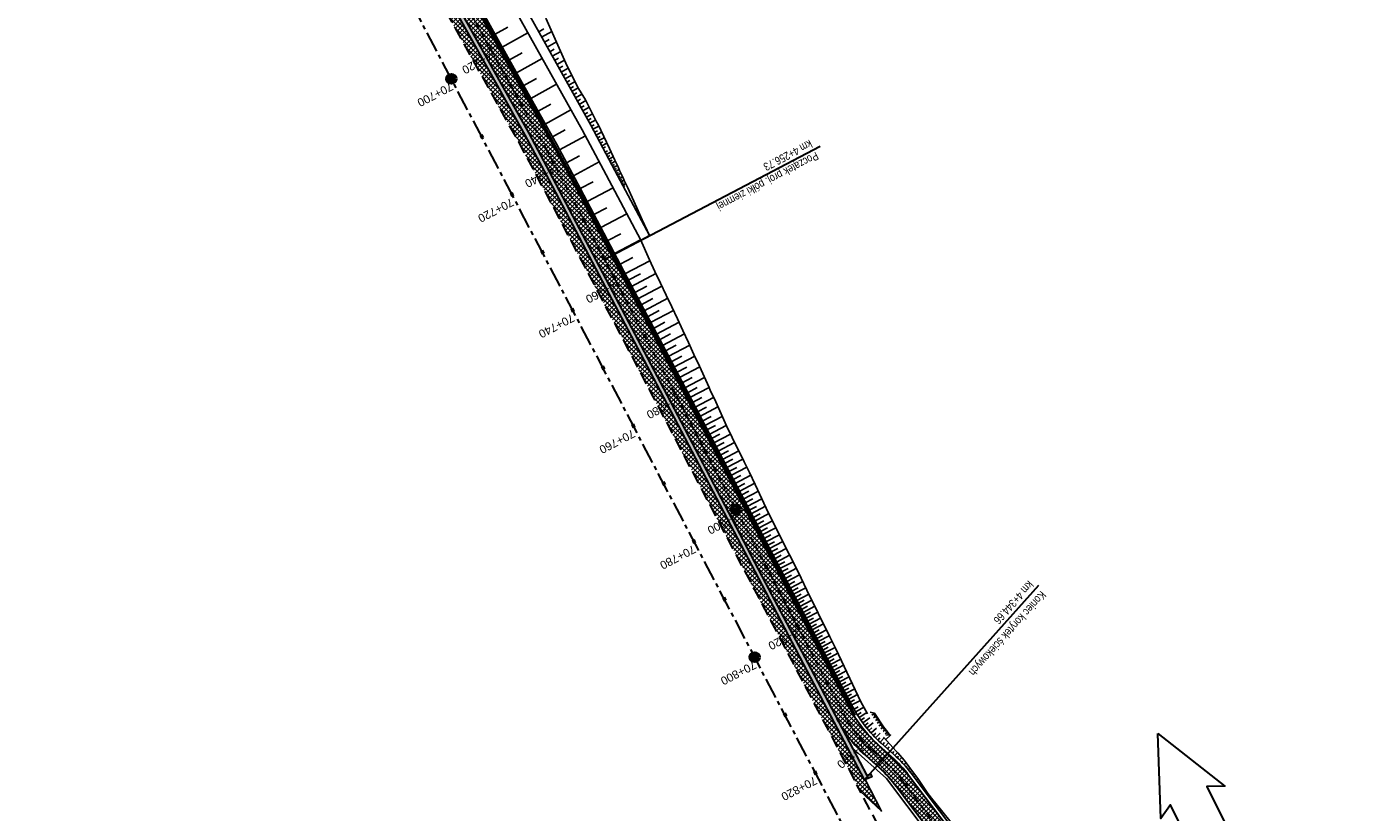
# Model space of a CAD drawing. Header units: metres. Extents: x 7529682 to 7533704, y 5721210 to 5727842.
# Tile 4 of 64: x 7531608 to 7531812, y 5723952 to 5724072. Entities that reach past the tile are written whole.
import ezdxf

# ---------------------------------------------------------------- set-up
doc = ezdxf.new("R2010")
doc.units = ezdxf.units.M
doc.linetypes.add('CENTER', pattern=[50.8, 31.75, -6.35, 6.35, -6.35])
doc.linetypes.add('HIDDEN', pattern=[9.525, 6.35, -3.175])
for name, color, linetype in [('C-DROGI-SYTUACJA-ETYKIETY', 7, 'Continuous'), ('D-hatch-pobocza', 131, 'Continuous'), ('D-pobocza', 7, 'Continuous'), ('D-skarpa', 7, 'Continuous'), ('D-skarpa-kreskowanie', 7, 'Continuous')]:
    doc.layers.add(name, color=color, linetype=linetype)
doc.layers.add('D-bariery', color=7, linetype='FENCELINE2', lineweight=30, true_color=0xff0f0f)
doc.layers.add('D-hatch-ciag-pieszo-rowerowy', color=7, linetype='Continuous', lineweight=13, true_color=0xff9f80)
for name, color, linetype, lineweight in [('D-krawędzie', 7, 'Continuous', 30), ('D-obrzeża', 7, 'Continuous', 30), ('D-opisy', 7, 'Continuous', 30), ('D-oś', 10, 'CENTER', 30), ('D-ścieki', 7, 'Continuous', 30)]:
    doc.layers.add(name, color=color, linetype=linetype, lineweight=lineweight)
doc.layers.add('poprzeczki', color=7, linetype='Continuous', true_color=0x0000c7)
doc.styles.add('2mm08', font='arial.ttf', dxfattribs={"width": 0.8})
doc.styles.get("Standard").update_dxf_attribs({"font": 'arial.ttf'})
doc.linetypes.add('FENCELINE2', pattern='A,6.35,-2.54,[132,ltypeshp.shx,S=2.54,R=0,X=-2.54,Y=0],-2.54,25.4', length=36.83)
pattern_1 = [(45, (0, 0), (-0.33675960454, 0.33675960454), []), (135, (0, 0), (-0.33675960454, -0.33675960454), [])]

# ---------------------------------------------------------------- blocks, each defined once
blk = doc.blocks.new('kilometraz')
at = {"linetype": 'ByBlock', "lineweight": -2}
blk.add_hatch(color=0, dxfattribs=at).paths.add_polyline_path([(0, -0.28125, 0.41421356), (0.28125, 0, 0.41421356), (0, 0.28125)])
at = {"color": 0, "linetype": 'ByBlock', "lineweight": -2}
blk.add_line((0, 0.28125), (0, -0.28125), dxfattribs=at)
blk.add_circle((0, 0), 0.28125, dxfattribs=at)
blk = doc.blocks.new('AeccTickLine')
at = {"color": 0, "linetype": 'ByBlock', "lineweight": -2}
blk.add_line((0, 1), (0, -1), dxfattribs=at)

msp = doc.modelspace()

# ---------------------------------------------------------------- hatches: boundary and pattern name
at = {"layer": 'D-hatch-ciag-pieszo-rowerowy'}
h = msp.add_hatch(dxfattribs=at)
h.set_pattern_fill('ANSI37', color=256, scale=0.15, style=0)
h.set_pattern_definition(pattern_1)
h.paths.add_polyline_path([(7531670.46, 5724086.72), (7531652.86, 5724119.41), (7531649.99, 5724119.54), (7531666.66, 5724088.58), (7531679.39, 5724065.76), (7531684.87, 5724055.95), (7531688.52, 5724049.12), (7531697.22, 5724032.63), (7531705.52, 5724016.85), (7531710.98, 5724006.44), (7531717.73, 5723993.61), (7531720.61, 5723993.5), (7531714.8, 5724004.55), (7531709.34, 5724014.95), (7531701.04, 5724030.73), (7531692.33, 5724047.23), (7531688.67, 5724054.08), (7531683.18, 5724063.92)])
h = msp.add_hatch(dxfattribs=at)
h.set_pattern_fill('ANSI37', color=256, scale=0.15, style=0)
h.set_pattern_definition(pattern_1)
h.paths.add_polyline_path([(7531754.35, 5723930.75), (7531754.82, 5723928.45), (7531757.84, 5723926.14), (7531757.38, 5723928.43)])
h.paths.add_polyline_path([(7531731.71, 5723966.99), (7531733.97, 5723968.07), (7531731.89, 5723972.03), (7531724.98, 5723985.18), (7531720.61, 5723993.5), (7531717.73, 5723993.61), (7531728.07, 5723973.93)])
h = msp.add_hatch(dxfattribs=at)
h.set_pattern_fill('ANSI37', color=256, scale=0.15, style=0)
h.set_pattern_definition(pattern_1)
h.paths.add_polyline_path([(7531742.14, 5723956.76, 0.048597), (7531739.52, 5723959.62), (7531737.42, 5723961.49, -0.08906), (7531733.08, 5723967.07), (7531732.84, 5723967.52), (7531731.71, 5723966.99), (7531732.08, 5723966.29, 0.089262), (7531736.44, 5723960.7), (7531738.59, 5723958.77, -0.048597), (7531741.21, 5723955.91), (7531749.48, 5723944.94, -0.1118), (7531753.11, 5723936.89), (7531754.35, 5723930.75), (7531755.86, 5723929.59), (7531754.27, 5723937.41, 0.1118), (7531750.65, 5723945.47)])
h.paths.add_polyline_path([(7531743.06, 5723957.61, 0.048597), (7531740.44, 5723960.47), (7531738.44, 5723962.26, -0.089262), (7531734.08, 5723967.85), (7531733.97, 5723968.07), (7531732.84, 5723967.52), (7531733.08, 5723967.07, 0.08906), (7531737.42, 5723961.49), (7531739.52, 5723959.62, -0.048597), (7531742.14, 5723956.76), (7531750.65, 5723945.47, -0.1118), (7531754.27, 5723937.41), (7531755.86, 5723929.59), (7531757.38, 5723928.43), (7531755.44, 5723937.94, 0.1118), (7531751.82, 5723946)])
at = {"layer": 'D-hatch-pobocza'}
h = msp.add_hatch(dxfattribs=at)
h.set_pattern_fill('ANSI37', color=256, scale=0.15, style=0)
h.set_pattern_definition(pattern_1)
h.paths.add_polyline_path([(7531641.56, 5724137.25), (7531638.97, 5724135.9), (7531641.01, 5724132.02), (7531664.91, 5724087.62), (7531677.64, 5724064.79), (7531683.11, 5724054.99), (7531686.75, 5724048.18), (7531695.45, 5724031.7), (7531703.75, 5724015.92), (7531709.21, 5724005.51), (7531719.39, 5723986.15), (7531726.3, 5723973), (7531732.74, 5723960.74), (7531735.13, 5723956.19), (7531735.64, 5723955.22), (7531738.92, 5723952.15), (7531736.41, 5723957), (7531736.31, 5723956.96), (7531727.53, 5723973.65), (7531720.63, 5723986.8), (7531710.45, 5724006.17), (7531704.99, 5724016.57), (7531696.69, 5724032.35), (7531687.99, 5724048.84), (7531684.34, 5724055.66), (7531678.87, 5724065.47), (7531666.13, 5724088.29), (7531645.57, 5724126.5, -0.044899), (7531643.41, 5724131.54)])
at = {"layer": 'D-ścieki', "linetype": 'ByBlock', "true_color": 0x00cccc}
h = msp.add_hatch(color=132, dxfattribs=at)
edge = h.paths.add_edge_path()
edge.add_line((7531642.01, 5724137.81), (7531641.44, 5724137.63))
edge.add_line((7531641.44, 5724137.63), (7531643.41, 5724131.54))
edge.add_arc((7531672.52, 5724141), 30.6, 198.0068, 208.2899)
edge.add_line((7531645.57, 5724126.5), (7531666.13, 5724088.29))
edge.add_line((7531666.13, 5724088.29), (7531678.87, 5724065.47))
edge.add_line((7531678.87, 5724065.47), (7531684.34, 5724055.66))
edge.add_line((7531684.34, 5724055.66), (7531687.99, 5724048.84))
edge.add_line((7531687.99, 5724048.84), (7531696.69, 5724032.35))
edge.add_line((7531696.69, 5724032.35), (7531704.99, 5724016.57))
edge.add_line((7531704.99, 5724016.57), (7531710.45, 5724006.17))
edge.add_line((7531710.45, 5724006.17), (7531727.53, 5723973.65))
edge.add_line((7531727.53, 5723973.65), (7531736.31, 5723956.96))
edge.add_line((7531736.31, 5723956.96), (7531737.42, 5723957.41))
edge.add_line((7531737.42, 5723957.41), (7531737.21, 5723957.86))
edge.add_line((7531737.21, 5723957.86), (7531736.63, 5723957.63))
edge.add_line((7531736.63, 5723957.63), (7531728.07, 5723973.93))
edge.add_line((7531728.07, 5723973.93), (7531710.98, 5724006.44))
edge.add_line((7531710.98, 5724006.44), (7531705.52, 5724016.85))
edge.add_line((7531705.52, 5724016.85), (7531697.22, 5724032.63))
edge.add_line((7531697.22, 5724032.63), (7531688.52, 5724049.12))
edge.add_line((7531688.52, 5724049.12), (7531684.87, 5724055.95))
edge.add_line((7531684.87, 5724055.95), (7531679.39, 5724065.76))
edge.add_line((7531679.39, 5724065.76), (7531666.66, 5724088.58))
edge.add_line((7531666.66, 5724088.58), (7531646.1, 5724126.78))
edge.add_arc((7531672.52, 5724141), 30, 198.0068, 208.2899, ccw=False)
edge.add_line((7531643.99, 5724131.72), (7531642.01, 5724137.79))
edge.add_arc((7531613.48, 5724128.52), 30, 18.0068, 18.0431)

# ---------------------------------------------------------------- linework, layer by layer
at = {"layer": 'D-bariery', "ltscale": 0.05, "flags": 128}
msp.add_lwpolyline([(7531734.88, 5723966.87), (7531732.11, 5723972.15), (7531725.2, 5723985.29), (7531715.03, 5724004.66), (7531709.56, 5724015.07), (7531701.26, 5724030.85), (7531692.55, 5724047.35), (7531688.89, 5724054.2), (7531683.4, 5724064.04), (7531670.68, 5724086.84), (7531650.13, 5724125.02, -0.044899), (7531648.21, 5724129.51), (7531645, 5724139.38)], format="xyb", dxfattribs=at)
at = {"layer": 'D-krawędzie', "linetype": 'HIDDEN', "ltscale": 0.3, "flags": 128}
for points in [[(7530572.01, 5726166.06), (7530599.74, 5726113.52), (7530641.56, 5726032.01), (7530660.96, 5725995.07), (7530689.13, 5725941.54), (7530707.34, 5725907.03), (7530725.26, 5725873.09), (7530743.97, 5725837.65), (7530770.53, 5725787.12), (7530787.86, 5725754.27), (7530809.9, 5725712.54), (7530824.74, 5725684.39), (7530840.86, 5725653.69), (7530860.68, 5725616.15), (7530865.28, 5725607.39), (7530878.05, 5725583.08), (7530918.17, 5725507.18), (7530950.16, 5725446.31), (7530993.42, 5725364.26), (7531022.77, 5725308.72), (7531053.81, 5725249.87), (7531081.17, 5725197.87), (7531103.9, 5725154.54), (7531128.12, 5725108.45), (7531149.3, 5725068.25), (7531167.38, 5725033.77), (7531197.16, 5724976.99), (7531228.15, 5724918.03), (7531253.15, 5724870.49), (7531286.8, 5724806.65), (7531306.74, 5724768.66), (7531335.09, 5724714.65), (7531357.32, 5724672.44), (7531373.64, 5724641.45), (7531392.16, 5724606), (7531418.48, 5724555.85), (7531439.73, 5724515.58), (7531476.36, 5724446.19), (7531491.8, 5724416.76), (7531531.9, 5724339.93), (7531557.23, 5724291.66), (7531569.85, 5724267.58), (7531591.38, 5724226.55), (7531610, 5724191.1), (7531616.88, 5724178), (7531629.98, 5724153.03), (7531641.01, 5724132.02), (7531664.91, 5724087.62), (7531677.64, 5724064.79), (7531683.11, 5724054.99), (7531686.75, 5724048.18), (7531695.45, 5724031.7), (7531703.75, 5724015.92), (7531709.21, 5724005.51), (7531719.39, 5723986.15), (7531726.3, 5723973), (7531732.74, 5723960.74), (7531735.13, 5723956.19)], [(7531758.38, 5723911.96), (7531735.13, 5723956.19)]]:
    msp.add_lwpolyline(points, dxfattribs=at)
at = {"layer": 'D-obrzeża'}
for points in [[(7531780.89, 5723900.51), (7531779.43, 5723903.07, 0.118613), (7531777.82, 5723904.77), (7531765.06, 5723913.08, -0.200916), (7531758.55, 5723922.66), (7531755.44, 5723937.94, 0.1118), (7531751.82, 5723946), (7531743.06, 5723957.61, 0.048597), (7531740.44, 5723960.47), (7531738.44, 5723962.26, -0.089262), (7531734.08, 5723967.85), (7531731.89, 5723972.03), (7531724.98, 5723985.18), (7531714.8, 5724004.55), (7531709.34, 5724014.95), (7531701.04, 5724030.73), (7531692.33, 5724047.23), (7531688.67, 5724054.08), (7531683.18, 5724063.92), (7531670.46, 5724086.72), (7531649.91, 5724124.9, -0.044899), (7531647.97, 5724129.44), (7531644.77, 5724139.26)], [(7531732.08, 5723966.29, 0.089262), (7531736.44, 5723960.7), (7531738.59, 5723958.77, -0.048597), (7531741.21, 5723955.91), (7531749.48, 5723944.94, -0.1118), (7531753.11, 5723936.89), (7531756.31, 5723921.14, 0.200916), (7531762.82, 5723911.55), (7531767.4, 5723908.57, -0.118613), (7531773.83, 5723901.77), (7531776.05, 5723897.9)]]:
    msp.add_lwpolyline(points, format="xyb", dxfattribs=at)
at = {"layer": 'D-opisy'}
msp.add_line((7531696.43, 5724036.65), (7531729.51, 5724054), dxfattribs=at)
at = {"layer": 'D-opisy', "linetype": 'Continuous'}
msp.add_line((7531736.31, 5723956.96), (7531763, 5723986.75), dxfattribs=at)
at = {"layer": 'D-opisy', "color": 3}
msp.add_lwpolyline([(7531781.23, 5723964.05), (7531791.46, 5723955.97), (7531788.73, 5723955.94), (7531799.54, 5723934.18), (7531795.92, 5723934.31), (7531793.88, 5723931.4), (7531783.16, 5723953.12), (7531781.68, 5723951.02), (7531781.23, 5723964.05)], dxfattribs=at)
at = {"layer": 'D-oś', "ltscale": 0.1}
msp.add_lwpolyline([(7531812.38, 5723798.62), (7531655.4, 5724097.9), (7531637.92, 5724130.38), (7531626.89, 5724151.4), (7531613.78, 5724176.37), (7531606.91, 5724189.47), (7531588.28, 5724224.92), (7531566.75, 5724265.95), (7531554.13, 5724290.03), (7531528.89, 5724338.21), (7531488.68, 5724414.9), (7531465.3, 5724459.45)], dxfattribs=at)
at = {"layer": 'D-oś', "ltscale": 0.03}
msp.add_lwpolyline([(7531614.26, 5724194.44, -0.042592), (7531617, 5724190.14), (7531641.09, 5724144.24, -0.042262), (7531643.05, 5724139.58), (7531645.97, 5724130.59, 0.044899), (7531648.09, 5724125.65), (7531669.36, 5724086.12), (7531687.57, 5724053.49), (7531733.08, 5723967.07, 0.08906), (7531737.42, 5723961.49), (7531739.52, 5723959.62, -0.048597), (7531742.14, 5723956.76), (7531750.65, 5723945.47, -0.1118), (7531754.27, 5723937.41), (7531757.43, 5723921.9, 0.200916), (7531763.94, 5723912.31), (7531771.97, 5723907.08, -0.131228), (7531777.15, 5723901.33), (7531783.38, 5723889.12)], format="xyb", dxfattribs=at)
at = {"layer": 'D-pobocza'}
for points in [[(7531757.98, 5723927.96), (7531755.91, 5723938.15, 0.1118), (7531752.28, 5723946.21), (7531743.43, 5723957.95, 0.048597), (7531740.81, 5723960.81), (7531738.84, 5723962.58, -0.089262), (7531734.48, 5723968.16), (7531732.33, 5723972.26), (7531725.42, 5723985.41), (7531715.25, 5724004.78), (7531709.78, 5724015.18), (7531701.48, 5724030.97), (7531692.78, 5724047.46), (7531689.11, 5724054.32), (7531683.62, 5724064.16), (7531670.9, 5724086.96), (7531650.35, 5724125.14, -0.044899), (7531648.44, 5724129.59), (7531645.22, 5724139.5)], [(7531734.42, 5723961.83), (7531739.67, 5723957.13), (7531749.01, 5723944.73, -0.1118), (7531752.64, 5723936.68), (7531753.75, 5723931.22)]]:
    msp.add_lwpolyline(points, format="xyb", dxfattribs=at)
msp.add_lwpolyline([(7531736.41, 5723957), (7531738.92, 5723952.15), (7531735.64, 5723955.22)], dxfattribs=at)
at = {"layer": 'D-skarpa', "linetype": 'Continuous'}
for points in [[(7531649.27, 5724141.62), (7531652.72, 5724130.98, 0.044899), (7531654.31, 5724127.27), (7531674.84, 5724089.12), (7531687.55, 5724066.35), (7531693.06, 5724056.48), (7531696.75, 5724049.58), (7531702.02, 5724039.58), (7531703.35, 5724040.28), (7531698.07, 5724050.28), (7531694.37, 5724057.2), (7531688.86, 5724067.09), (7531676.16, 5724089.84), (7531655.63, 5724127.98, -0.044899), (7531654.15, 5724131.45), (7531650.61, 5724142.33)], [(7531687.5, 5724073.57), (7531688.32, 5724071.74), (7531689.14, 5724069.9), (7531689.55, 5724068.99), (7531689.97, 5724068.07), (7531690.78, 5724066.23), (7531690.78, 5724066.23), (7531692.51, 5724062.8), (7531693.55, 5724061.06), (7531694.49, 5724059.24), (7531695.27, 5724057.72), (7531695.49, 5724057.28), (7531696.36, 5724055.45), (7531697.23, 5724053.64), (7531698.08, 5724051.82, -0.000514), (7531699.98, 5724047.71), (7531701.44, 5724044.53), (7531702.27, 5724042.7), (7531703.35, 5724040.28)]]:
    msp.add_lwpolyline(points, format="xyb", dxfattribs=at)
for points in [[(7531701.98, 5724039.67), (7531703.35, 5724036.59), (7531704.21, 5724034.79), (7531705.08, 5724032.98), (7531705.94, 5724031.17), (7531706.8, 5724029.37), (7531707.67, 5724027.56), (7531708.5, 5724025.74), (7531709.34, 5724023.92), (7531709.75, 5724023.01), (7531710.17, 5724022.1), (7531711.01, 5724020.28), (7531712.5, 5724017.02), (7531712.67, 5724016.64), (7531713.51, 5724014.82), (7531714.33, 5724012.99), (7531715.15, 5724011.16), (7531716.02, 5724009.36), (7531716.91, 5724007.57), (7531717.8, 5724005.78), (7531717.87, 5724005.66), (7531718.7, 5724003.99), (7531719.56, 5724002.18), (7531721.26, 5723998.56), (7531722.13, 5723996.76), (7531724.82, 5723991.39), (7531725.74, 5723989.62), (7531726.6, 5723987.81), (7531727.47, 5723986), (7531731, 5723978.83), (7531731.45, 5723977.93), (7531731.89, 5723977.03), (7531735.75, 5723968.89), (7531735.75, 5723968.89), (7531736.74, 5723967.06)], [(7531737.41, 5723966.87), (7531737.83, 5723967.15), (7531737.17, 5723967.31)], [(7531737.83, 5723967.15), (7531737.83, 5723967.15), (7531739.2, 5723965.07), (7531739.81, 5723964.32), (7531740.28, 5723963.79), (7531739.55, 5723963.12)], [(7531739.21, 5723963.49), (7531740.24, 5723962.35), (7531741.12, 5723961.41), (7531741.42, 5723961.09), (7531742.38, 5723959.96), (7531743.8, 5723958.01), (7531744.29, 5723957.35), (7531744.45, 5723957.14), (7531746, 5723954.88), (7531746.78, 5723953.89), (7531747.87, 5723952.53), (7531749.75, 5723950.18)], [(7531739.59, 5723963.82), (7531740.28, 5723963.79)]]:
    msp.add_lwpolyline(points, dxfattribs=at)
at = {"layer": 'D-skarpa-kreskowanie'}
for p, q in [((7531679.73, 5724071.12), (7531681.7, 5724072.22)), ((7531686.4, 5724071.49), (7531687.21, 5724071.94)), ((7531686.85, 5724070.67), (7531688.41, 5724071.54)), ((7531680.83, 5724069.16), (7531684.76, 5724071.35)), ((7531687.29, 5724069.9), (7531688.03, 5724070.31)), ((7531687.7, 5724069.15), (7531689.13, 5724069.95)), ((7531681.93, 5724067.19), (7531683.89, 5724068.29)), ((7531683.02, 5724065.23), (7531686.95, 5724067.42)), ((7531688.1, 5724068.44), (7531688.78, 5724068.82)), ((7531688.48, 5724067.76), (7531689.78, 5724068.49)), ((7531688.84, 5724067.11), (7531689.46, 5724067.46)), ((7531689.19, 5724066.49), (7531690.37, 5724067.15)), ((7531689.52, 5724065.9), (7531690.08, 5724066.21)), ((7531689.83, 5724065.33), (7531690.92, 5724065.93)), ((7531684.12, 5724063.26), (7531686.08, 5724064.36)), ((7531685.21, 5724061.3), (7531689.14, 5724063.49)), ((7531690.14, 5724064.79), (7531690.65, 5724065.08)), ((7531690.42, 5724064.28), (7531691.47, 5724064.86)), ((7531690.7, 5724063.78), (7531691.18, 5724064.05)), ((7531690.96, 5724063.31), (7531691.92, 5724063.84)), ((7531691.23, 5724062.83), (7531691.71, 5724063.1)), ((7531691.5, 5724062.35), (7531692.46, 5724062.89)), ((7531691.77, 5724061.87), (7531692.26, 5724062.14)), ((7531692.04, 5724061.38), (7531693.03, 5724061.93)), ((7531686.31, 5724059.33), (7531688.28, 5724060.43)), ((7531687.41, 5724057.37), (7531691.34, 5724059.56)), ((7531692.32, 5724060.88), (7531692.82, 5724061.16)), ((7531692.6, 5724060.38), (7531693.61, 5724060.95)), ((7531692.88, 5724059.88), (7531693.37, 5724060.16)), ((7531693.16, 5724059.38), (7531694.13, 5724059.93)), ((7531693.43, 5724058.89), (7531693.91, 5724059.16)), ((7531693.7, 5724058.41), (7531694.64, 5724058.94)), ((7531693.96, 5724057.94), (7531694.42, 5724058.2)), ((7531694.22, 5724057.48), (7531695.13, 5724057.99)), ((7531694.47, 5724057.02), (7531694.92, 5724057.26)), ((7531688.5, 5724055.4), (7531690.47, 5724056.5)), ((7531689.59, 5724053.43), (7531693.55, 5724055.55)), ((7531694.71, 5724056.57), (7531695.6, 5724057.04)), ((7531694.95, 5724056.12), (7531695.39, 5724056.35)), ((7531695.18, 5724055.69), (7531696.03, 5724056.14)), ((7531695.41, 5724055.26), (7531695.83, 5724055.48)), ((7531695.63, 5724054.84), (7531696.45, 5724055.28)), ((7531695.85, 5724054.44), (7531696.25, 5724054.65)), ((7531696.06, 5724054.04), (7531696.84, 5724054.46)), ((7531696.27, 5724053.65), (7531696.65, 5724053.86)), ((7531696.58, 5724053.07), (7531696.95, 5724053.27)), ((7531696.78, 5724052.7), (7531697.49, 5724053.09)), ((7531697.21, 5724053.67), (7531697.21, 5724053.67)), ((7531690.65, 5724051.45), (7531692.63, 5724052.51)), ((7531691.71, 5724049.46), (7531695.68, 5724051.58)), ((7531696.97, 5724052.35), (7531697.31, 5724052.53)), ((7531697.15, 5724052), (7531697.83, 5724052.36)), ((7531697.33, 5724051.66), (7531697.66, 5724051.84)), ((7531697.51, 5724051.33), (7531698.15, 5724051.68)), ((7531697.68, 5724051.01), (7531697.99, 5724051.18)), ((7531697.85, 5724050.7), (7531698.45, 5724051.03)), ((7531698.01, 5724050.4), (7531698.3, 5724050.56)), ((7531698.17, 5724050.1), (7531698.74, 5724050.41)), ((7531698.32, 5724049.82), (7531698.6, 5724049.97)), ((7531698.46, 5724049.54), (7531699.01, 5724049.83)), ((7531698.61, 5724049.27), (7531698.87, 5724049.41)), ((7531698.75, 5724049), (7531699.26, 5724049.28)), ((7531692.77, 5724047.48), (7531694.75, 5724048.54)), ((7531693.82, 5724045.49), (7531697.8, 5724047.59)), ((7531698.88, 5724048.75), (7531699.13, 5724048.88)), ((7531699.01, 5724048.5), (7531699.5, 5724048.75)), ((7531699.14, 5724048.25), (7531699.38, 5724048.38)), ((7531699.27, 5724048.02), (7531699.73, 5724048.26)), ((7531699.39, 5724047.78), (7531699.61, 5724047.9)), ((7531694.87, 5724043.5), (7531696.86, 5724044.55)), ((7531695.92, 5724041.51), (7531699.9, 5724043.61)), ((7531696.97, 5724039.52), (7531698.96, 5724040.57)), ((7531698.02, 5724037.53), (7531702, 5724039.63))]:
    msp.add_line(p, q, dxfattribs=at)
at = {"layer": 'D-skarpa-kreskowanie', "linetype": 'Continuous'}
for p, q in [((7531698.86, 5724035.92), (7531700.81, 5724036.95, -1.47)), ((7531699.59, 5724034.41, 112.58), (7531703.43, 5724036.43, 109.69)), ((7531700.1, 5724033.45, 112.53), (7531701.99, 5724034.45, 111.1)), ((7531700.6, 5724032.5, 112.49), (7531704.36, 5724034.48, 109.66)), ((7531701.1, 5724031.56, 112.45), (7531702.96, 5724032.54, 111.05)), ((7531701.59, 5724030.62, 112.41), (7531705.28, 5724032.56, 109.63)), ((7531702.08, 5724029.69, 112.37), (7531703.9, 5724030.66, 110.99)), ((7531702.56, 5724028.77, 112.33), (7531706.17, 5724030.68, 109.6)), ((7531703.04, 5724027.87, 112.28), (7531704.83, 5724028.81, 110.94)), ((7531703.51, 5724026.97, 112.24), (7531707.06, 5724028.83, 109.58)), ((7531703.98, 5724026.08, 112.21), (7531705.73, 5724027.01, 110.88)), ((7531704.45, 5724025.2, 112.17), (7531707.91, 5724027.02, 109.55)), ((7531704.9, 5724024.33, 112.13), (7531706.61, 5724025.23, 110.84)), ((7531705.36, 5724023.46, 112.09), (7531708.73, 5724025.24, 109.55)), ((7531705.8, 5724022.62, 112.05), (7531707.47, 5724023.49, 110.8)), ((7531706.25, 5724021.77, 112.01), (7531709.53, 5724023.5, 109.54)), ((7531706.68, 5724020.95, 111.98), (7531708.3, 5724021.81, 110.76)), ((7531707.11, 5724020.13, 111.94), (7531710.31, 5724021.81, 109.53)), ((7531707.53, 5724019.33, 111.9), (7531709.11, 5724020.16, 110.72)), ((7531707.95, 5724018.54, 111.87), (7531711.06, 5724020.17, 109.53)), ((7531708.36, 5724017.76, 111.83), (7531709.89, 5724018.57, 110.68)), ((7531708.77, 5724016.98, 111.8), (7531711.79, 5724018.57, 109.52)), ((7531709.17, 5724016.23, 111.77), (7531710.66, 5724017.01, 110.64)), ((7531709.57, 5724015.47, 111.73), (7531712.5, 5724017.02, 109.52)), ((7531709.95, 5724014.74, 111.7), (7531711.4, 5724015.5, 110.61)), ((7531710.34, 5724014.01, 111.67), (7531713.19, 5724015.51, 109.52)), ((7531710.71, 5724013.29, 111.64), (7531712.12, 5724014.03, 110.58)), ((7531711.09, 5724012.58, 111.61), (7531713.86, 5724014.04, 109.52)), ((7531711.45, 5724011.89, 111.58), (7531712.82, 5724012.6, 110.55)), ((7531711.82, 5724011.19, 111.55), (7531714.5, 5724012.61, 109.53)), ((7531712.17, 5724010.52, 111.53), (7531713.49, 5724011.22, 110.53)), ((7531712.52, 5724009.85, 111.5), (7531715.12, 5724011.22, 109.54)), ((7531712.87, 5724009.2, 111.48), (7531714.15, 5724009.88, 110.51)), ((7531713.21, 5724008.55, 111.45), (7531715.76, 5724009.9, 109.53)), ((7531713.54, 5724007.92, 111.43), (7531714.81, 5724008.58, 110.48)), ((7531713.88, 5724007.28, 111.41), (7531716.4, 5724008.6, 109.51)), ((7531714.21, 5724006.65, 111.39), (7531715.46, 5724007.31, 110.45)), ((7531714.54, 5724006.02, 111.37), (7531717.03, 5724007.33, 109.49)), ((7531714.87, 5724005.4, 111.35), (7531716.11, 5724006.05, 110.42)), ((7531715.2, 5724004.78, 111.33), (7531717.66, 5724006.07, 109.47)), ((7531715.52, 5724004.16, 111.31), (7531716.75, 5724004.8, 110.39)), ((7531715.85, 5724003.55, 111.29), (7531718.28, 5724004.83, 109.45)), ((7531716.17, 5724002.94, 111.27), (7531717.38, 5724003.57, 110.36)), ((7531716.49, 5724002.33, 111.25), (7531718.89, 5724003.59, 109.44)), ((7531716.8, 5724001.73, 111.24), (7531717.99, 5724002.35, 110.34)), ((7531717.12, 5724001.12, 111.22), (7531719.48, 5724002.36, 109.44)), ((7531717.43, 5724000.54, 111.2), (7531718.6, 5724001.15, 110.32)), ((7531717.74, 5723999.95, 111.18), (7531720.04, 5724001.16, 109.45)), ((7531718.04, 5723999.37, 111.16), (7531719.18, 5723999.97, 110.31)), ((7531718.35, 5723998.8, 111.15), (7531720.59, 5723999.98, 109.45)), ((7531718.64, 5723998.23, 111.13), (7531719.75, 5723998.82, 110.29)), ((7531718.94, 5723997.67, 111.11), (7531721.13, 5723998.83, 109.46)), ((7531719.23, 5723997.12, 111.1), (7531720.31, 5723997.7, 110.28)), ((7531719.52, 5723996.58, 111.08), (7531721.67, 5723997.71, 109.46)), ((7531719.8, 5723996.04, 111.06), (7531720.87, 5723996.6, 110.26)), ((7531720.08, 5723995.5, 111.05), (7531722.2, 5723996.62, 109.45)), ((7531720.36, 5723994.97, 111.03), (7531721.42, 5723995.52, 110.23)), ((7531720.64, 5723994.44, 111.01), (7531722.74, 5723995.54, 109.43)), ((7531720.92, 5723993.91, 111), (7531721.96, 5723994.46, 110.21)), ((7531721.19, 5723993.39, 110.98), (7531723.27, 5723994.48, 109.42)), ((7531721.47, 5723992.87, 110.97), (7531722.5, 5723993.41, 110.19)), ((7531721.74, 5723992.35, 110.95), (7531723.8, 5723993.43, 109.4)), ((7531722.01, 5723991.84, 110.93), (7531723.03, 5723992.37, 110.16)), ((7531722.28, 5723991.32, 110.92), (7531724.32, 5723992.39, 109.39)), ((7531722.55, 5723990.81, 110.9), (7531723.56, 5723991.35, 110.14)), ((7531722.82, 5723990.3, 110.89), (7531724.83, 5723991.36, 109.37)), ((7531723.08, 5723989.8, 110.87), (7531724.09, 5723990.33, 110.11)), ((7531723.35, 5723989.3, 110.86), (7531725.36, 5723990.35, 109.34)), ((7531723.61, 5723988.79, 110.84), (7531724.62, 5723989.32, 110.09)), ((7531723.88, 5723988.29, 110.83), (7531725.87, 5723989.34, 109.33)), ((7531724.14, 5723987.79, 110.81), (7531725.13, 5723988.31, 110.07)), ((7531724.4, 5723987.3, 110.8), (7531726.35, 5723988.32, 109.33)), ((7531724.66, 5723986.81, 110.78), (7531725.62, 5723987.32, 110.05)), ((7531724.92, 5723986.32, 110.77), (7531726.83, 5723987.33, 109.32)), ((7531725.17, 5723985.84, 110.75), (7531726.12, 5723986.34, 110.04)), ((7531725.42, 5723985.36, 110.74), (7531727.3, 5723986.35, 109.32)), ((7531725.67, 5723984.89, 110.72), (7531726.6, 5723985.39, 110.02)), ((7531725.91, 5723984.42, 110.71), (7531727.77, 5723985.4, 109.31)), ((7531726.16, 5723983.96, 110.69), (7531727.08, 5723984.45, 110)), ((7531726.4, 5723983.5, 110.68), (7531728.23, 5723984.46, 109.3)), ((7531726.64, 5723983.04, 110.67), (7531727.55, 5723983.52, 109.98)), ((7531726.88, 5723982.58, 110.65), (7531728.69, 5723983.53, 109.29)), ((7531727.12, 5723982.13, 110.64), (7531728.02, 5723982.6, 109.96)), ((7531727.36, 5723981.68, 110.63), (7531729.14, 5723982.62, 109.29)), ((7531727.59, 5723981.24, 110.61), (7531728.48, 5723981.7, 109.95)), ((7531727.83, 5723980.79, 110.6), (7531729.58, 5723981.72, 109.28)), ((7531728.06, 5723980.35, 110.59), (7531728.93, 5723980.81, 109.93)), ((7531728.29, 5723979.91, 110.57), (7531730.02, 5723980.82, 109.27)), ((7531728.52, 5723979.47, 110.56), (7531729.38, 5723979.92, 109.91)), ((7531728.76, 5723979.02, 110.54), (7531730.46, 5723979.92, 109.26)), ((7531728.99, 5723978.58, 110.53), (7531729.84, 5723979.03, 109.89)), ((7531729.22, 5723978.14, 110.52), (7531730.91, 5723979.02, 109.25)), ((7531729.46, 5723977.7, 110.5), (7531730.29, 5723978.14, 109.87)), ((7531729.69, 5723977.25, 110.49), (7531731.35, 5723978.13, 109.24)), ((7531729.92, 5723976.81, 110.48), (7531730.75, 5723977.25, 109.86)), ((7531730.16, 5723976.37, 110.46), (7531731.8, 5723977.23, 109.23)), ((7531730.39, 5723975.93, 110.45), (7531731.2, 5723976.35, 109.84)), ((7531730.62, 5723975.48, 110.44), (7531732.23, 5723976.33, 109.23)), ((7531730.85, 5723975.04, 110.42), (7531731.65, 5723975.46, 109.83)), ((7531731.09, 5723974.6, 110.41), (7531732.66, 5723975.43, 109.23)), ((7531731.32, 5723974.16, 110.4), (7531732.1, 5723974.57, 109.81)), ((7531731.55, 5723973.71, 110.38), (7531733.08, 5723974.52, 109.23)), ((7531731.79, 5723973.27, 110.37), (7531732.54, 5723973.67, 109.8)), ((7531732.02, 5723972.83, 110.36), (7531733.51, 5723973.62, 109.23)), ((7531732.25, 5723972.39, 110.34), (7531732.99, 5723972.78, 109.79)), ((7531732.49, 5723971.95, 110.33), (7531733.94, 5723972.71, 109.23)), ((7531732.72, 5723971.5, 110.32), (7531733.44, 5723971.88, 109.77)), ((7531732.95, 5723971.06, 110.3), (7531734.37, 5723971.81, 109.23)), ((7531733.18, 5723970.62, 110.29), (7531733.88, 5723970.99, 109.76)), ((7531733.42, 5723970.18, 110.28), (7531734.8, 5723970.9, 109.23)), ((7531733.65, 5723969.73, 110.26), (7531734.33, 5723970.09, 109.75)), ((7531733.88, 5723969.29, 110.25), (7531735.23, 5723970, 109.24)), ((7531734.12, 5723968.85, 110.24), (7531734.78, 5723969.2, 109.74)), ((7531734.35, 5723968.41, 110.22), (7531735.66, 5723969.09, 109.24)), ((7531734.69, 5723967.77, 110.2), (7531735.33, 5723968.11, 109.72)), ((7531734.95, 5723967.34, 110.19), (7531736.19, 5723968.05, 109.24)), ((7531735.22, 5723966.92, 110.17), (7531735.81, 5723967.28, 109.71)), ((7531735.48, 5723966.49, 110.16), (7531736.63, 5723967.24, 109.24)), ((7531735.74, 5723966.07, 110.14), (7531736.3, 5723966.45, 109.69)), ((7531736.03, 5723965.66, 110.13), (7531737.1, 5723966.44, 109.25)), ((7531736.35, 5723965.27, 110.11), (7531736.85, 5723965.66, 109.69)), ((7531736.66, 5723964.89, 110.1), (7531737.61, 5723965.66, 109.28)), ((7531736.98, 5723964.5, 110.08), (7531737.43, 5723964.89, 109.69)), ((7531737.3, 5723964.12, 110.07), (7531738.13, 5723964.87, 109.32)), ((7531737.62, 5723963.73, 110.05), (7531738.01, 5723964.1, 109.7)), ((7531737.98, 5723963.38, 110.04), (7531738.69, 5723964.11, 109.36)), ((7531738.34, 5723963.03, 110.02), (7531738.66, 5723963.39, 109.7)), ((7531738.7, 5723962.7, 110.01), (7531739.31, 5723963.37, 109.4)), ((7531739.08, 5723962.36, 110), (7531739.36, 5723962.68, 109.71)), ((7531739.45, 5723962.03, 109.99), (7531739.99, 5723962.63, 109.45)), ((7531739.82, 5723961.69, 109.98), (7531740.08, 5723961.98, 109.72)), ((7531740.19, 5723961.36, 109.97), (7531740.67, 5723961.89, 109.49)), ((7531740.57, 5723961.03, 109.96), (7531740.79, 5723961.28, 109.73)), ((7531740.94, 5723960.69, 109.95), (7531741.36, 5723961.15, 109.53)), ((7531741.29, 5723960.34, 109.94), (7531741.49, 5723960.55, 109.75)), ((7531741.65, 5723959.99, 109.94), (7531742.03, 5723960.37, 109.58)), ((7531742, 5723959.63, 109.93), (7531742.18, 5723959.8, 109.77)), ((7531742.32, 5723959.25, 109.93), (7531742.67, 5723959.56, 109.62)), ((7531742.65, 5723958.87, 109.93), (7531742.81, 5723959.01, 109.78)), ((7531742.97, 5723958.49, 109.92), (7531743.27, 5723958.74, 109.66)), ((7531743.29, 5723958.11, 109.92), (7531743.43, 5723958.22, 109.8)), ((7531743.61, 5723957.72, 109.92), (7531743.87, 5723957.92, 109.7)), ((7531743.91, 5723957.32, 109.91), (7531744.04, 5723957.42, 109.81)), ((7531744.21, 5723956.92, 109.91), (7531744.47, 5723957.11, 109.7)), ((7531744.51, 5723956.52, 109.92), (7531744.63, 5723956.61, 109.82)), ((7531744.81, 5723956.12, 109.92), (7531745.03, 5723956.29, 109.73)), ((7531745.11, 5723955.72, 109.92), (7531745.21, 5723955.8, 109.84)), ((7531745.41, 5723955.32, 109.92), (7531745.6, 5723955.46, 109.77)), ((7531745.71, 5723954.92, 109.93), (7531745.8, 5723954.99, 109.85)), ((7531746.01, 5723954.53, 109.93), (7531746.18, 5723954.65, 109.79)), ((7531746.32, 5723954.13, 109.94), (7531746.4, 5723954.19, 109.86)), ((7531746.62, 5723953.73, 109.94), (7531746.8, 5723953.86, 109.79)), ((7531746.92, 5723953.33, 109.95), (7531747.01, 5723953.4, 109.87)), ((7531747.22, 5723952.93, 109.95), (7531747.42, 5723953.08, 109.78)), ((7531747.52, 5723952.53, 109.96), (7531747.63, 5723952.61, 109.87)), ((7531747.82, 5723952.13, 109.97), (7531748.05, 5723952.3, 109.78))]:
    msp.add_line(p, q, dxfattribs=at)
at = {"layer": 'D-skarpa-kreskowanie', "linetype": 'ByBlock'}
for p, q in [((7531738.1, 5723966.73), (7531737.68, 5723966.46)), ((7531737.96, 5723966.94), (7531737.75, 5723966.8)), ((7531738.38, 5723966.31), (7531737.96, 5723966.04)), ((7531738.24, 5723966.52), (7531738.03, 5723966.39)), ((7531738.65, 5723965.9), (7531738.24, 5723965.62)), ((7531738.51, 5723966.11), (7531738.31, 5723965.97)), ((7531738.93, 5723965.48), (7531738.51, 5723965.2)), ((7531738.79, 5723965.69), (7531738.58, 5723965.55)), ((7531739.07, 5723965.27), (7531738.86, 5723965.13)), ((7531739.2, 5723965.07), (7531738.82, 5723964.74)), ((7531739.52, 5723964.68), (7531739.14, 5723964.36)), ((7531739.36, 5723964.87), (7531739.17, 5723964.71)), ((7531739.85, 5723964.3), (7531739.46, 5723963.98)), ((7531739.68, 5723964.49), (7531739.49, 5723964.33)), ((7531740.01, 5723964.11), (7531739.82, 5723963.95))]:
    msp.add_line(p, q, dxfattribs=at)
at = {"layer": 'D-ścieki'}
msp.add_lwpolyline([(7531666.66, 5724088.58), (7531679.39, 5724065.76), (7531684.87, 5724055.95), (7531688.52, 5724049.12), (7531697.22, 5724032.63), (7531705.52, 5724016.85), (7531710.98, 5724006.44), (7531721.16, 5723987.08), (7531728.07, 5723973.93), (7531736.63, 5723957.63), (7531737.21, 5723957.86), (7531737.42, 5723957.41), (7531736.31, 5723956.96), (7531727.53, 5723973.65), (7531720.63, 5723986.8), (7531710.45, 5724006.17), (7531704.99, 5724016.57), (7531696.69, 5724032.35), (7531687.99, 5724048.84), (7531684.34, 5724055.66), (7531678.87, 5724065.47), (7531666.13, 5724088.29)], dxfattribs=at)

# ---------------------------------------------------------------- block references
at = {"layer": 'C-DROGI-SYTUACJA-ETYKIETY', "color": 10, "linetype": 'Continuous', "lineweight": 60, "xscale": 2.249999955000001, "yscale": 2.249999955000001, "zscale": 2.249999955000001, "rotation": 297.6784843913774}
for p in [(7531673.03, 5724064.29), (7531719.48, 5723975.73)]:
    msp.add_blockref('kilometraz', p, dxfattribs=at)
at = {"layer": 'C-DROGI-SYTUACJA-ETYKIETY', "color": 7, "linetype": 'Continuous', "lineweight": 60, "xscale": 0.25, "yscale": 0.25, "zscale": 0.25, "rotation": 297.6784843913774}
for p in [(7531677.67, 5724055.43), (7531682.32, 5724046.58), (7531686.96, 5724037.72), (7531691.61, 5724028.86), (7531696.25, 5724020.01), (7531700.9, 5724011.15), (7531705.54, 5724002.3), (7531710.19, 5723993.44), (7531714.83, 5723984.59), (7531724.12, 5723966.87), (7531728.77, 5723958.02)]:
    msp.add_blockref('AeccTickLine', p, dxfattribs=at)
at = {"layer": 'poprzeczki', "color": 7, "linetype": 'Continuous', "lineweight": 60}
for p, xscale, yscale, zscale, rotation in [((7531678.95, 5724068.94), 0.25, 0.25, 0.25, 299.1606083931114), ((7531683.82, 5724060.21), 0.25, 0.25, 0.25, 299.1606083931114), ((7531688.64, 5724051.45), 0.25, 0.25, 0.25, 297.7699596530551), ((7531693.3, 5724042.6), 0.25, 0.25, 0.25, 297.7699596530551), ((7531697.96, 5724033.76), 0.25, 0.25, 0.25, 297.7699596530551), ((7531702.62, 5724024.91), 0.25, 0.25, 0.25, 297.7699596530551), ((7531707.28, 5724016.06), 0.25, 0.25, 0.25, 297.7699596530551), ((7531711.94, 5724007.21), 0.25, 0.25, 0.25, 297.7699596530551), ((7531721.26, 5723989.51), 0.25, 0.25, 0.25, 297.7699596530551), ((7531725.92, 5723980.67), 0.25, 0.25, 0.25, 297.7699596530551), ((7531730.57, 5723971.82), 0.25, 0.25, 0.25, 297.7699596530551), ((7531735.69, 5723963.25), 0.2499999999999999, 0.2499999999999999, 0.2499999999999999, 311.0367972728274), ((7531742.64, 5723956.1), 0.25, 0.25, 0.25, 306.9985699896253)]:
    msp.add_blockref('AeccTickLine', p, dxfattribs=dict(at, xscale=xscale, yscale=yscale, zscale=zscale, rotation=rotation))
at = {"layer": 'poprzeczki', "color": 10, "linetype": 'Continuous', "lineweight": 60, "xscale": 2.249999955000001, "yscale": 2.249999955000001, "zscale": 2.249999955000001, "rotation": 297.769959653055}
msp.add_blockref('kilometraz', (7531716.6, 5723998.36), dxfattribs=at)

# ---------------------------------------------------------------- texts
at = {"layer": 'C-DROGI-SYTUACJA-ETYKIETY', "color": 7}
for s, rotation, p in [('4+220', 209.1606, (7531678.8, 5724068.43)), ('70+700', 207.6785, (7531672.87, 5724063.78)), ('4+240', 207.77, (7531688.48, 5724050.95)), ('70+720', 207.6785, (7531682.16, 5724046.07)), ('4+260', 207.77, (7531697.8, 5724033.25)), ('70+740', 207.6785, (7531691.45, 5724028.36)), ('4+280', 207.77, (7531707.12, 5724015.55)), ('70+760', 207.6785, (7531700.74, 5724010.65)), ('4+300', 207.77, (7531716.44, 5723997.86)), ('70+780', 207.6785, (7531710.03, 5723992.94)), ('4+320', 207.77, (7531725.76, 5723980.16)), ('70+800', 207.6785, (7531719.32, 5723975.22)), ('4+340', 221.0368, (7531735.65, 5723962.73)), ('70+820', 207.6785, (7531728.61, 5723957.51))]:
    msp.add_text(s, height=1.25, rotation=rotation, dxfattribs=at).set_placement(p)
at = {"layer": 'D-opisy', "insert": (7531728.64, 5724053.54), "char_height": 1.25, "attachment_point": 4, "rotation": 207.6731, "style": '2mm08'}
msp.add_mtext('Początek proj. półki ziemnej\\Pkm 4+256.73', dxfattribs=at)
at = {"layer": 'D-opisy', "linetype": 'Continuous', "char_height": 1.25, "rotation": 228.1273, "style": '2mm08'}
for s, insert, attachment_point in [('Koniec korytek ściekowych', (7531763.03, 5723986.22), 7), ('km 4+344.66', (7531762.3, 5723986.71), 1)]:
    msp.add_mtext(s, dxfattribs=dict(at, insert=insert, attachment_point=attachment_point))

doc.saveas('drawing.dxf')
